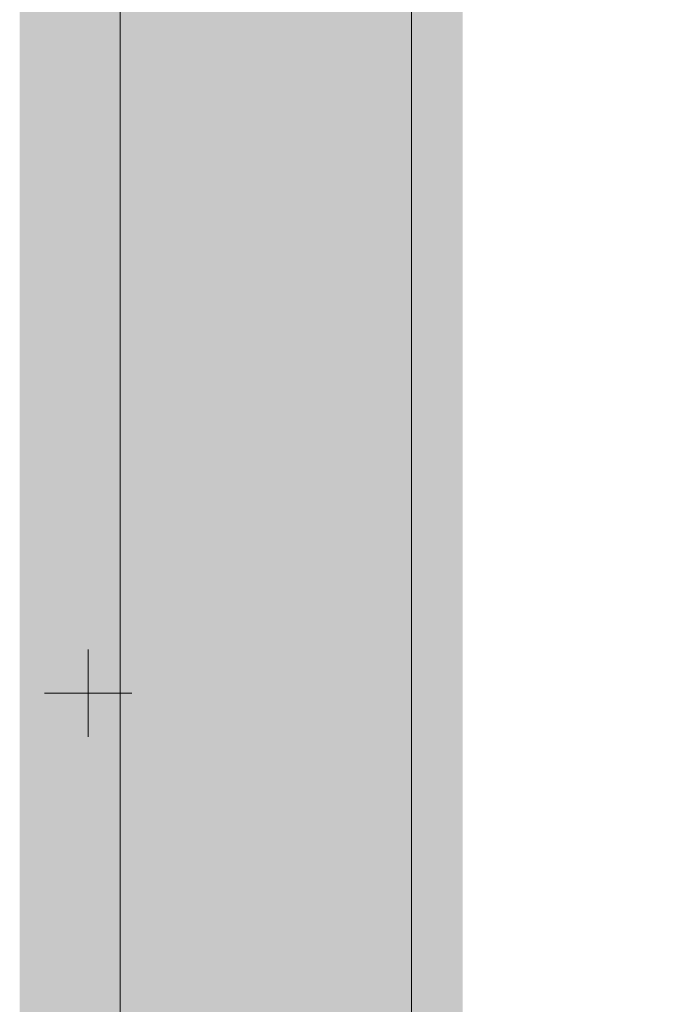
# Model space of a CAD drawing. Header units: millimetres. Extents: x 918404 to 1362154, y 4120617 to 4364104.
# Tile 228 of 256: x 1111134 to 1115492, y 4175233 to 4181989. Entities that reach past the tile are written whole.
import ezdxf

# ---------------------------------------------------------------- set-up
doc = ezdxf.new("R2010")
doc.units = ezdxf.units.MM
doc.header["$MEASUREMENT"] = 0
for name, color, linetype, lineweight in [('(001) Сетка_Ном._пера__132', 132, 'Continuous', 18), ('0_Ном._пера__174', 174, 'Continuous', 18), ('0_Ном._пера__255', 255, 'Continuous', 18)]:
    doc.layers.add(name, color=color, linetype=linetype, lineweight=lineweight)

msp = doc.modelspace()

# ---------------------------------------------------------------- hatches: boundary and pattern name
at = {"layer": '0_Ном._пера__255', "linetype": 'Continuous'}
h = msp.add_hatch(color=256, dxfattribs=at)
h.paths.add_polyline_path([(1111134.3, 4191646.9), (1111134.3, 4157775.6), (1153992.6, 4157775.6), (1153992.6, 4191646.9)])
h.paths.add_polyline_path([(1114175.7, 4183065.4), (1114175.7, 4186999.8), (1126290, 4186999.8), (1126290, 4185902.9), (1131973.2, 4185902.9), (1131973.2, 4187020.4), (1138212.3, 4187020.4), (1140415.2, 4187020.4), (1140415.2, 4180207.9), (1135183.9, 4180207.9), (1135183.9, 4169186.3), (1114175.7, 4169186.3)], flags=0)

# ---------------------------------------------------------------- linework, layer by layer
at = {"layer": '(001) Сетка_Ном._пера__132', "linetype": 'Continuous'}
for p, q in [((1111604.5, 4177668.2), (1111604.5, 4177068.2)), ((1111304.5, 4177368.2), (1111904.5, 4177368.2))]:
    msp.add_line(p, q, dxfattribs=at)
at = {"layer": '0_Ном._пера__174', "linetype": 'Continuous', "flags": 128}
for points in [[(1111825, 4188014.6), (1153825.9, 4188014.6), (1153825.9, 4158734.6), (1111825, 4158734.6)], [(1113825, 4187514.6), (1153325.9, 4187514.6), (1153325.9, 4159234.6), (1113825, 4159234.6)]]:
    msp.add_lwpolyline(points, close=True, dxfattribs=at)

doc.saveas('drawing.dxf')
